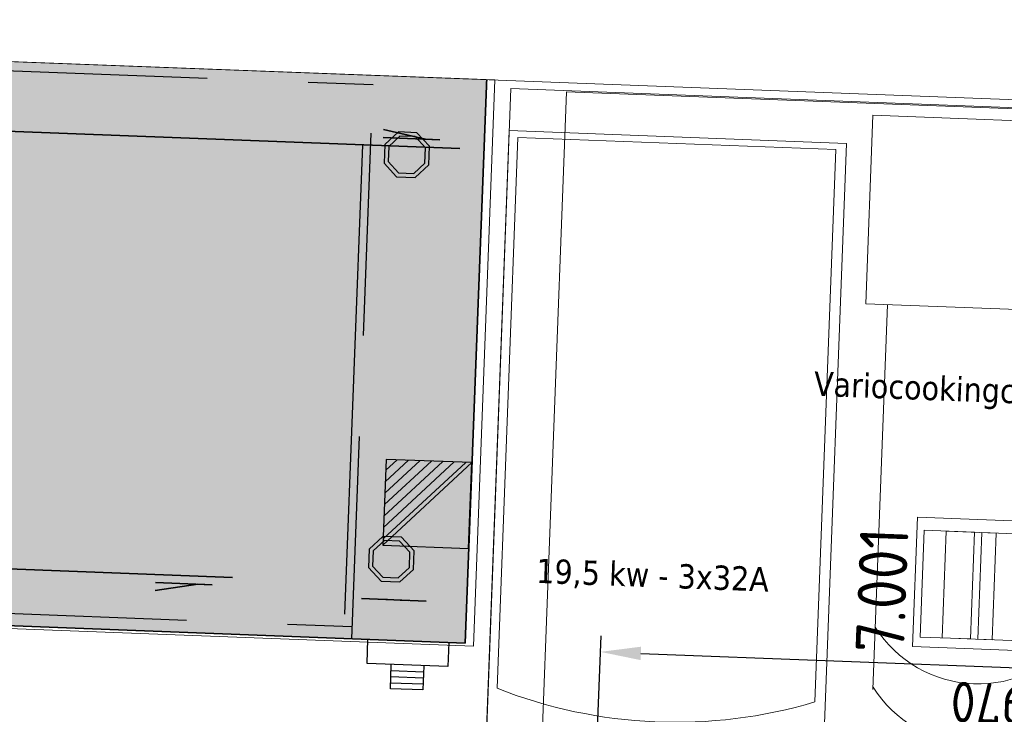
# Model space of a CAD drawing. Header units: millimetres. Extents: x 119024465 to 119292677, y 483022511 to 483148062.
# Tile 49 of 162: x 119084614 to 119085831, y 483063868 to 483064726. Entities that reach past the tile are written whole.
import ezdxf

# ---------------------------------------------------------------- set-up
doc = ezdxf.new("R2010")
doc.units = ezdxf.units.MM
doc.header["$LTSCALE"] = 100
for name, pattern in [('CONTINUA', [0]), ('NASCOSTA', [0.375, 0.25, -0.125]), ('Wipeout_Contour', [1000, 0, -1000])]:
    doc.linetypes.add(name, pattern=pattern)
doc.layers.get('0').update_dxf_attribs({"linetype": 'CONTINUOUS'})
doc.layers.get('Defpoints').update_dxf_attribs({"linetype": 'CONTINUOUS'})
doc.layers.add('(22) Binnenwanden', color=1, linetype='CONTINUOUS', lineweight=0)
for name, color, linetype in [('200', 2, 'CONTINUOUS'), ('200-2D', 1, 'CONTINUOUS'), ('200-3D', 1, 'CONTINUOUS'), ('204-2D', 7, 'CONTINUA'), ('450-2D', 6, 'CONTINUA'), ('GRI-3D', 7, 'CONTINUOUS'), ('INS-3D', 3, 'CONTINUOUS'), ('NASC-3D', 4, 'CONTINUOUS'), ('New_22 Binnenwanden', 7, 'CONTINUOUS'), ('New_22 Binnenwanden Afdek-arcering', 7, 'CONTINUOUS'), ('New_82 Losse inrichting.LOSSE INRICHTING', 7, 'CONTINUOUS')]:
    doc.layers.add(name, color=color, linetype=linetype)
doc.styles.add('Ron postext', font='tahoma.ttf', dxfattribs={"height": 100})
doc.styles.get("Standard").update_dxf_attribs({"font": 'ISOCP.SHX'})
doc.dimstyles.new('GB-HOME', dxfattribs={"dimscale": 20, "dimtxt": 2.5, "dimasz": 2.5, "dimexe": 1, "dimexo": 1, "dimgap": 1, "dimtad": 1, "dimdec": 0, "dimzin": 0, "dimdsep": 46, "dimtxsty": 'Standard', "dimcen": 0.09, "dimadec": 0, "dimazin": 0, "dimtfac": 1, "dimtdec": 0, "dimtofl": 0, "dimtmove": 0, "dimatfit": 3, "dimfxl": 1, "dimtolj": 1, "dimtzin": 0, "dimarcsym": 0})

# ---------------------------------------------------------------- blocks, each defined once
blk = doc.blocks.new('variocooker')
at = {"layer": '200-2D', "linetype": 'Continuous', "lineweight": 0}
for p, q in [((-132, 272), (1068, 272)), ((343, 23), (343, -453))]:
    blk.add_line(p, q, dxfattribs=at)
blk.add_lwpolyline([(-132, 220), (285, 220), (285, -530), (-132, -530)], close=True, dxfattribs=at)
at = {"layer": '204-2D', "linetype": 'Continuous', "lineweight": 0}
for p, q in [((-132, -528), (-132, 272)), ((-121, 212), (-121, -469)), ((-121, 212), (272, 212)), ((272, 212), (272, -471))]:
    blk.add_line(p, q, dxfattribs=at)
for points in [[(316, 256), (614, 256), (614, 23), (316, 23)], [(390, -238), (550, -238), (550, -398), (390, -398)], [(399, -254), (461, -254), (461, -386), (399, -386)], [(426, -254), (488, -254), (488, -386), (426, -386)], [(470, -254), (532, -254), (532, -386), (470, -386)]]:
    blk.add_lwpolyline(points, close=True, dxfattribs=at)
for centre, radius, start, end in [((467, -290.8), 150.4, 214.4783, 325.5217), ((467, -364.8), 150.4, 214.4783, 325.5217), ((78.4, 98.5), 601.5, 250.6409, 288.7759)]:
    blk.add_arc(centre, radius, start, end, dxfattribs=at)
at = {"layer": '200-3D', "linetype": 'Continuous', "lineweight": 0, "insert": (-78, -307), "char_height": 30, "attachment_point": 1, "style": 'Ron postext'}
blk.add_mtext_dynamic_manual_height_columns('19,5 kw - 3x32A', width=339.072, gutter_width=500, heights=[0], dxfattribs=at)
at = {"layer": '204-2D', "linetype": 'Continuous', "lineweight": 0, "insert": (256, -63), "char_height": 30, "attachment_point": 1, "style": 'Ron postext'}
blk.add_mtext_dynamic_manual_height_columns('Variocookingcentre 112', width=565, gutter_width=500, heights=[0], dxfattribs=at)
blk = doc.blocks.new('*D263')
at = {"color": 0, "linetype": 'ByBlock', "transparency": 16777216}
for p, q in [((15644.5, 8360.9), (15770.9, 8360.9)), ((15750.9, 8310.9), (15750.9, 7445.9)), ((15644.5, 7395.9), (15770.9, 7395.9))]:
    blk.add_line(p, q, dxfattribs=at)
for points in [[(15742.6, 8310.9), (15759.2, 8310.9), (15750.9, 8360.9)], [(15742.6, 7445.9), (15759.2, 7445.9), (15750.9, 7395.9)]]:
    blk.add_solid(points, dxfattribs=at)
at = {"layer": 'Defpoints', "color": 0, "linetype": 'ByBlock', "transparency": 16777216}
for p in [(15624.5, 8360.9), (15624.5, 7395.9), (15750.9, 7395.9)]:
    blk.add_point(p, dxfattribs=at)
at = {"color": 0, "linetype": 'ByBlock', "transparency": 16777216, "insert": (15705.9, 7878.4), "char_height": 50, "attachment_point": 5, "rotation": 90}
blk.add_mtext('\\A1;970', dxfattribs=at)
blk = doc.blocks.new('*X203')
at = {"color": 0}
for p, q in [((286.774344, 2204.447934), (296.618251, 2214.291842)), ((286.774344, 2205.862148), (295.204037, 2214.291842)), ((286.774344, 2207.276361), (293.789824, 2214.291842)), ((286.774344, 2208.690575), (292.37561, 2214.291842)), ((286.774344, 2210.104788), (290.961397, 2214.291842)), ((286.774344, 2211.519002), (289.547183, 2214.291842)), ((286.774344, 2212.933216), (288.13297, 2214.291842))]:
    blk.add_line(p, q, dxfattribs=at)
blk = doc.blocks.new('FM')
at = {"layer": '450-2D'}
for p, q in [((10.606602, 0), (0, 0)), ((0, 0), (0, -10.606602)), ((0, -10.606602), (10.606602, 0)), ((10.606602, -10.606602), (10.606602, 0)), ((0, -10.606602), (10.606602, -10.606602))]:
    blk.add_line(p, q, dxfattribs=at)
blk.add_blockref('*X203', (-286.774344, -2214.291842), dxfattribs=at)
blk = doc.blocks.new('HWC18P')
at = {"layer": '200-2D'}
blk.add_lwpolyline([(0, -70), (180, -70), (180, 0), (0, 0)], close=True, dxfattribs=at)
at = {"layer": '200-3D'}
blk.add_line((165, -9, 24), (165, -67, 24), dxfattribs=at)
at = {"layer": '200-3D', "elevation": 5}
for points in [[(169.35, -7.23), (167.73, -8.85), (167.73, -11.15), (169.35, -12.77), (171.65, -12.77), (173.27, -11.15), (173.27, -8.85), (171.65, -7.23)], [(169.35, -57.23), (167.73, -58.85), (167.73, -61.15), (169.35, -62.77), (171.65, -62.77), (173.27, -61.15), (173.27, -58.85), (171.65, -57.23)]]:
    blk.add_lwpolyline(points, close=True, dxfattribs=at)
at = {"layer": '200-3D'}
for points in [[(169.56, -7.73), (168.23, -9.06), (168.23, -10.94), (169.56, -12.27), (171.44, -12.27), (172.77, -10.94), (172.77, -9.06), (171.44, -7.73)], [(169.56, -57.73), (168.23, -59.06), (168.23, -60.94), (169.56, -62.27), (171.44, -62.27), (172.77, -60.94), (172.77, -59.06), (171.44, -57.73)]]:
    blk.add_lwpolyline(points, close=True, dxfattribs=at)
at = {"layer": '200-3D', "extrusion": (0, 1, 0), "elevation": -9}
blk.add_lwpolyline([(-177, 24), (-94, 24), (-94, 81), (-177, 81)], close=True, dxfattribs=at)
at = {"layer": '200-3D', "extrusion": (0, -1, 0), "elevation": 63}
blk.add_lwpolyline([(151, 24), (70, 24), (70, 81), (151, 81)], close=True, dxfattribs=at)
at = {"layer": '200-3D'}
for points in [[(0, -70, 86), (0, 0, 86), (180, -70, 86), (180, 0, 86)], [(3, -5, 81), (3, -3, 81), (177, -5, 81), (177, -3, 81)], [(3, -3, 20), (177, -3, 20), (3, -67, 20), (177, -67, 20)], [(177, -3, 20), (177, -67, 20), (180, -3, 20), (180, -67, 20)], [(3, -9, 49), (165, -9, 49), (3, -61, 49), (165, -61, 49)], [(3, -67, 81), (3, -65, 81), (177, -67, 81), (177, -65, 81)]]:
    blk.add_solid(points, dxfattribs=at)
at = {"layer": '204-2D', "linetype": 'NASCOSTA'}
blk.add_line((166, -70), (166, 0), dxfattribs=at)
at = {"layer": '204-2D'}
for p, q in [((171, -73.75), (175, -73.75)), ((171, -74.5), (175, -74.5)), ((171, -75.25), (175, -75.25))]:
    blk.add_line(p, q, dxfattribs=at)
at = {"layer": '204-2D', "linetype": 'NASCOSTA'}
for points in [[(0, -3), (83, -3), (83, -1.5), (166, -1.5)], [(0, -67), (83, -67), (83, -68.5), (166, -68.5)]]:
    blk.add_lwpolyline(points, dxfattribs=at)
at = {"layer": '204-2D'}
for points in [[(178, -70), (178, -73), (168, -73), (168, -70)], [(175, -73), (175, -76), (171, -76), (171, -73)]]:
    blk.add_lwpolyline(points, dxfattribs=at)
at = {"layer": 'GRI-3D', "extrusion": (0, 1, 0), "elevation": -8}
blk.add_lwpolyline([(-167.5, 52.5), (-174.5, 52.5), (-174.5, 72.5), (-167.5, 72.5)], close=True, dxfattribs=at)
at = {"layer": 'GRI-3D', "extrusion": (0, -1, 0)}
for points, elevation in [([(141.5, 52.5), (148.5, 52.5), (148.5, 72.5), (141.5, 72.5)], 64), ([(167, 52.5), (167, 72.5), (175, 72.5), (175, 52.5)], 65), ([(170.23, 68.75), (169.15, 67.67), (169.15, 66.14), (170.23, 65.05), (171.77, 65.05), (172.85, 66.14), (172.85, 67.67), (171.77, 68.75)], 65), ([(170.23, 59.35), (169.15, 58.27), (169.15, 56.73), (170.23, 55.65), (171.77, 55.65), (172.85, 56.73), (172.85, 58.27), (171.77, 59.35)], 65)]:
    blk.add_lwpolyline(points, close=True, dxfattribs=dict(at, elevation=elevation))
at = {"layer": 'GRI-3D'}
for points in [[(167.5, -7, 72.5), (167.5, -7, 52.5), (172.75, -8, 52.5), (172.75, -8, 72.5)], [(172.75, -8, 52.5), (172.75, -8, 72.5), (174.5, -8, 72.5), (174.5, -8, 52.5)], [(141.5, -65, 72.5), (141.5, -65, 52.5), (146.75, -64, 52.5), (146.75, -64, 72.5)], [(146.75, -64, 52.5), (146.75, -64, 72.5), (148.5, -64, 72.5), (148.5, -64, 52.5)], [(167, -65, 52.5), (167, -65, 72.5), (175, -65, 72.5), (175, -65, 52.5)]]:
    blk.add_3dface(points, dxfattribs=at)
at = {"layer": 'GRI-3D', "invisible_edges": 15}
for points in [[(170.23, -65.5, 68.75), (171.77, -65.5, 68.75), (172.85, -65.5, 67.67), (169.15, -65.5, 67.67)], [(172.85, -65.5, 67.67), (169.15, -65.5, 67.67), (169.15, -65.5, 66.14), (172.85, -65.5, 66.14)], [(169.15, -65.5, 66.14), (172.85, -65.5, 66.14), (171.77, -65.5, 65.05), (170.23, -65.5, 65.05)], [(169.15, -66.9, 56.73), (172.85, -66.9, 56.73), (171.77, -66.9, 55.65), (170.23, -66.9, 55.65)], [(172.85, -66.9, 58.27), (169.15, -66.9, 58.27), (169.15, -66.9, 56.73), (172.85, -66.9, 56.73)], [(170.23, -66.9, 59.35), (171.77, -66.9, 59.35), (172.85, -66.9, 58.27), (169.15, -66.9, 58.27)]]:
    blk.add_3dface(points, dxfattribs=at)
at = {"layer": 'INS-3D'}
blk.add_lwpolyline([(0, 0), (180, 0), (180, -70), (0, -70)], close=True, dxfattribs=at)
at = {"layer": 'NASC-3D', "invisible_edges": 15}
for points in [[(167.5, -7, 72.5), (94, -7, 81), (94, -7, 24), (167.5, -7, 52.5)], [(177, -7, 81), (174.5, -7, 72.5), (167.5, -7, 72.5), (94, -7, 81)], [(94, -7, 24), (167.5, -7, 52.5), (174.5, -7, 52.5), (177, -7, 24)], [(174.5, -7, 52.5), (177, -7, 24), (177, -7, 81), (174.5, -7, 72.5)], [(141.5, -65, 72.5), (70, -65, 81), (70, -65, 24), (141.5, -65, 52.5)], [(151, -65, 81), (148.5, -65, 72.5), (141.5, -65, 72.5), (70, -65, 81)], [(70, -65, 24), (141.5, -65, 52.5), (148.5, -65, 52.5), (151, -65, 24)], [(148.5, -65, 52.5), (151, -65, 24), (151, -65, 81), (148.5, -65, 72.5)], [(165, -66.9, 72.5), (167, -66.9, 72.5), (167, -66.9, 52.5), (165, -66.9, 52.5)], [(165, -66.9, 24), (177, -66.9, 24), (177, -66.9, 52.5), (165, -66.9, 52.5)], [(165, -66.9, 81), (177, -66.9, 81), (177, -66.9, 72.5), (165, -66.9, 72.5)], [(175, -66.9, 72.5), (177, -66.9, 72.5), (177, -66.9, 52.5), (175, -66.9, 52.5)]]:
    blk.add_3dface(points, dxfattribs=at)
at = {"layer": '450-2D'}
blk.add_blockref('FM', (169.39, -47.7), dxfattribs=at)
at = {"layer": 'INS-3D', "flags": 9}
for tag, p in [('DIST', (0, 0)), ('ANGOLO', (0, -1.5))]:
    blk.add_attdef(tag, p, '', height=1, dxfattribs=at)
blk = doc.blocks.new('Wall_77_1', base_point=(-25443.9, 37986.4))
at = {"color": 254, "linetype": 'Wipeout_Contour', "lineweight": 0, "ltscale": 176066.262918}
blk.add_wipeout([(-25443.9, 37923.9), (-18638.6, 37923.9), (-18638.6, 38048.9), (-25443.9, 38048.9)], dxfattribs=at).dxf.layer = 'New_22 Binnenwanden Afdek-arcering'
at = {"layer": 'New_22 Binnenwanden', "color": 2, "linetype": 'Continuous', "lineweight": 0, "flags": 128}
blk.add_lwpolyline([(-25443.9, 37923.9), (-18638.6, 37923.9)], dxfattribs=at)
blk = doc.blocks.new('Kubus 24[56]_1', base_point=(-21725.2, 37223.9))
at = {"layer": 'New_82 Losse inrichting.LOSSE INRICHTING', "color": 2, "linetype": 'Continuous', "lineweight": 0, "flags": 128}
blk.add_lwpolyline([(-19925.2, 37923.9), (-21725.2, 37923.9), (-21725.2, 37223.9), (-19925.2, 37223.9)], close=True, dxfattribs=at)
blk = doc.blocks.new('Kubus 24[133]_1', base_point=(-19836.5, 36974.6))
at = {"layer": 'New_82 Losse inrichting.LOSSE INRICHTING', "color": 2, "linetype": 'Continuous', "lineweight": 0, "flags": 128}
blk.add_lwpolyline([(-18736.5, 37912.6), (-19836.5, 37912.6), (-19836.5, 36974.6), (-18736.5, 36974.6)], close=True, dxfattribs=at)
blk = doc.blocks.new('vloergootgroot')
at = {"layer": '200', "linetype": 'Continuous'}
blk.add_text('7.001', height=60, dxfattribs=at).set_placement((-4.2, 593.3))
dim = blk.add_linear_dim(base=(-16.5, 3.1), p1=(-142.8, 968.1), p2=(-142.8, 3.1), angle=90, text='970', dimstyle='GB-HOME', dxfattribs=at)
dim.commit()
dim.dimension.update_dxf_attribs({"geometry": '*D263', "text_midpoint": (-61.5, 485.6), "insert": (-15767.4, -7392.8)})

msp = doc.modelspace()

# ---------------------------------------------------------------- linework, layer by layer
at = {"layer": '(22) Binnenwanden', "lineweight": 30}
msp.add_line((119086477.3, 483064617.5), (119079676.9, 483064875.4), dxfattribs=at)

# ---------------------------------------------------------------- block references
at = {"layer": '200-3D'}
for name, p, rotation in [('vloergootgroot', (119086299.7, 483063925.3), 87.827899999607), ('variocooker', (119085342.7, 483064364.6), 357.8278999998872)]:
    msp.add_blockref(name, p, dxfattribs=dict(at, rotation=rotation))
at = {"layer": '200-3D', "xscale": 9.999999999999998, "yscale": 9.999999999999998, "zscale": 9.999999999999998, "rotation": 357.8073715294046}
msp.add_blockref('HWC18P', (119083392.6, 483064724.8), dxfattribs=at)

# ---------------------------------------------------------------- next in the draw order: block references
at = {"layer": 'New_22 Binnenwanden', "color": 2, "lineweight": 0, "rotation": 357.8278999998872}
msp.add_blockref('Wall_77_1', (119079689.1, 483064923.6), dxfattribs=at)

# ---------------------------------------------------------------- next in the draw order: block references
at = {"layer": 'New_82 Losse inrichting.LOSSE INRICHTING', "color": 2, "linetype": 'Continuous', "lineweight": 0, "rotation": 357.8278999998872}
for name, p in [('Kubus 24[56]_1', (119083376.2, 483064020.7)), ('Kubus 24[133]_1', (119085254.2, 483063700.1))]:
    msp.add_blockref(name, p, dxfattribs=at)

doc.saveas('drawing.dxf')
